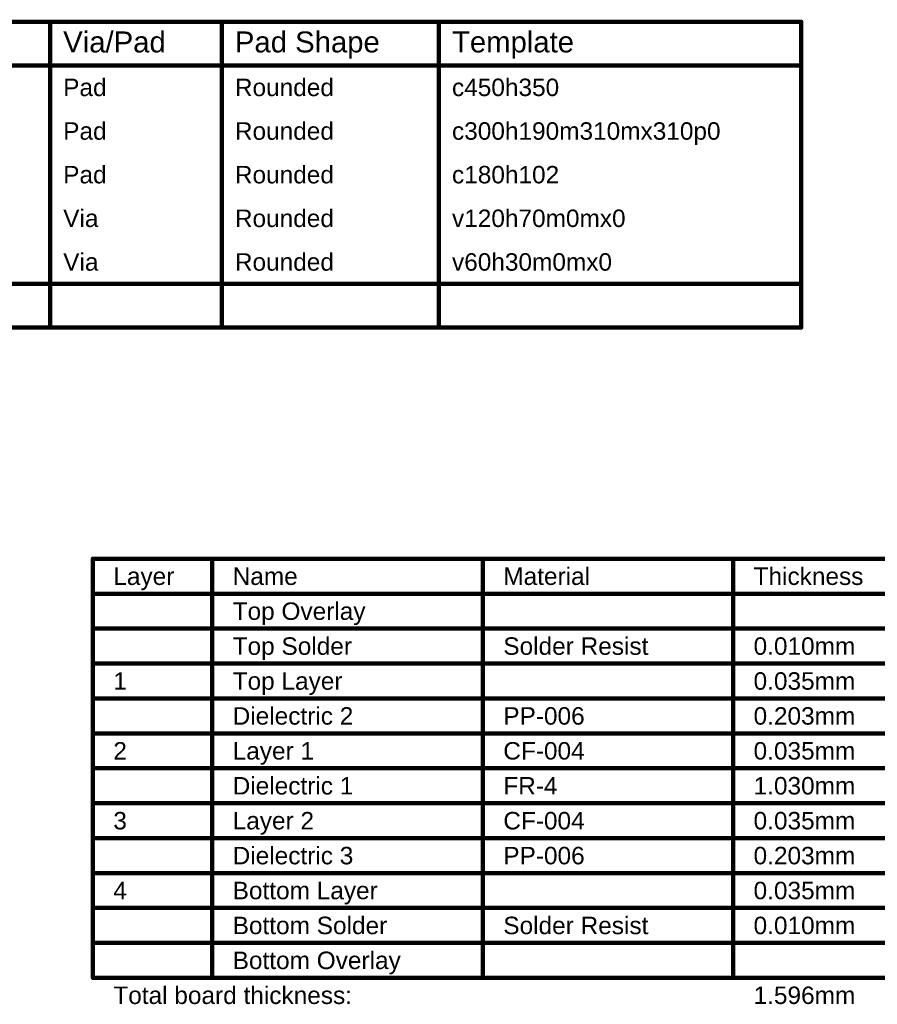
# Model space of a CAD drawing. Header units: inches. Extents: x -0.03 to 9.71, y 0 to 4.44.
# Tile 115 of 118: x 4.91 to 7.86, y 1.06 to 4.44. Entities that reach past the tile are written whole.
import ezdxf

# ---------------------------------------------------------------- set-up
doc = ezdxf.new("R2010")
doc.units = ezdxf.units.IN
doc.header["$MEASUREMENT"] = 0
doc.layers.add('Drill Drawing', color=1, linetype='Continuous')
doc.layers.add('Fabrication', color=76, linetype='Continuous')
doc.styles.add('Arial', font='txt', dxfattribs={"height": 0.2})

msp = doc.modelspace()

# ---------------------------------------------------------------- linework, layer by layer
at = {"layer": 'Drill Drawing', "const_width": 0.015}
for points in [[(-0.0213, 4.435), (7.5986, 4.435)], [(5.0184, 3.385), (5.0184, 4.435)], [(5.6082, 3.385), (5.6082, 4.435)], [(6.354, 3.385), (6.354, 4.435)], [(7.5986, 3.385), (7.5986, 4.435)], [(-0.0213, 4.285), (7.5986, 4.285)], [(-0.0213, 3.535), (7.5986, 3.535)], [(-0.0213, 3.385), (7.5986, 3.385)]]:
    msp.add_lwpolyline(points, dxfattribs=at)
at = {"layer": 'Drill Drawing', "const_width": 0.0075}
for points in [[(5.0146, 4.435, 1), (5.0221, 4.435, 1)], [(5.6045, 4.435, 1), (5.612, 4.435, 1)], [(6.3502, 4.435, 1), (6.3577, 4.435, 1)], [(7.5949, 4.435, 1), (7.6024, 4.435, 1)], [(7.5949, 4.435, 1), (7.6024, 4.435, 1)], [(7.5949, 4.285, 1), (7.6024, 4.285, 1)], [(7.5949, 3.535, 1), (7.6024, 3.535, 1)], [(5.0146, 3.385, 1), (5.0221, 3.385, 1)], [(5.6045, 3.385, 1), (5.612, 3.385, 1)], [(6.3502, 3.385, 1), (6.3577, 3.385, 1)], [(7.5949, 3.385, 1), (7.6024, 3.385, 1)], [(7.5949, 3.385, 1), (7.6024, 3.385, 1)]]:
    msp.add_lwpolyline(points, format="xyb", close=True, dxfattribs=at)
at = {"layer": 'Fabrication', "const_width": 0.015}
for points in [[(5.1656, 2.59), (9.7044, 2.59)], [(5.1656, 1.15), (5.1656, 2.59)], [(5.5755, 1.15), (5.5755, 2.59)], [(6.5052, 1.15), (6.5052, 2.59)], [(7.365, 1.15), (7.365, 2.59)], [(5.1656, 2.47), (9.7044, 2.47)], [(5.1656, 2.35), (5.5755, 2.35)], [(5.5755, 2.35), (6.5052, 2.35)], [(6.5052, 2.35), (7.365, 2.35)], [(7.365, 2.35), (8.0148, 2.35)], [(5.1656, 2.23), (5.5755, 2.23)], [(5.5755, 2.23), (6.5052, 2.23)], [(6.5052, 2.23), (7.365, 2.23)], [(7.365, 2.23), (8.0148, 2.23)], [(5.1656, 2.11), (5.5755, 2.11)], [(5.5755, 2.11), (6.5052, 2.11)], [(6.5052, 2.11), (7.365, 2.11)], [(7.365, 2.11), (8.0148, 2.11)], [(5.1656, 1.99), (5.5755, 1.99)], [(5.5755, 1.99), (6.5052, 1.99)], [(6.5052, 1.99), (7.365, 1.99)], [(7.365, 1.99), (8.0148, 1.99)], [(5.1656, 1.87), (5.5755, 1.87)], [(5.5755, 1.87), (6.5052, 1.87)], [(6.5052, 1.87), (7.365, 1.87)], [(7.365, 1.87), (8.0148, 1.87)], [(5.1656, 1.75), (5.5755, 1.75)], [(5.5755, 1.75), (6.5052, 1.75)], [(6.5052, 1.75), (7.365, 1.75)], [(7.365, 1.75), (8.0148, 1.75)], [(5.1656, 1.63), (5.5755, 1.63)], [(5.5755, 1.63), (6.5052, 1.63)], [(6.5052, 1.63), (7.365, 1.63)], [(7.365, 1.63), (8.0148, 1.63)], [(5.1656, 1.51), (5.5755, 1.51)], [(5.5755, 1.51), (6.5052, 1.51)], [(6.5052, 1.51), (7.365, 1.51)], [(7.365, 1.51), (8.0148, 1.51)], [(5.1656, 1.39), (5.5755, 1.39)], [(5.5755, 1.39), (6.5052, 1.39)], [(6.5052, 1.39), (7.365, 1.39)], [(7.365, 1.39), (8.0148, 1.39)], [(5.1656, 1.27), (5.5755, 1.27)], [(5.5755, 1.27), (6.5052, 1.27)], [(6.5052, 1.27), (7.365, 1.27)], [(7.365, 1.27), (8.0148, 1.27)], [(5.1656, 1.15), (5.5755, 1.15)], [(5.5755, 1.15), (6.5052, 1.15)], [(6.5052, 1.15), (7.365, 1.15)], [(7.365, 1.15), (8.0148, 1.15)]]:
    msp.add_lwpolyline(points, dxfattribs=at)
at = {"layer": 'Fabrication', "const_width": 0.0075}
for points in [[(5.1618, 2.59, 1), (5.1693, 2.59, 1)], [(5.1618, 2.59, 1), (5.1693, 2.59, 1)], [(5.5717, 2.59, 1), (5.5792, 2.59, 1)], [(6.5015, 2.59, 1), (6.509, 2.59, 1)], [(7.3613, 2.59, 1), (7.3688, 2.59, 1)], [(5.1618, 2.47, 1), (5.1693, 2.47, 1)], [(5.1618, 2.35, 1), (5.1693, 2.35, 1)], [(5.5717, 2.35, 1), (5.5792, 2.35, 1)], [(5.5717, 2.35, 1), (5.5792, 2.35, 1)], [(6.5015, 2.35, 1), (6.509, 2.35, 1)], [(6.5015, 2.35, 1), (6.509, 2.35, 1)], [(7.3613, 2.35, 1), (7.3688, 2.35, 1)], [(7.3613, 2.35, 1), (7.3688, 2.35, 1)], [(5.1618, 2.23, 1), (5.1693, 2.23, 1)], [(5.5717, 2.23, 1), (5.5792, 2.23, 1)], [(5.5717, 2.23, 1), (5.5792, 2.23, 1)], [(6.5015, 2.23, 1), (6.509, 2.23, 1)], [(6.5015, 2.23, 1), (6.509, 2.23, 1)], [(7.3613, 2.23, 1), (7.3688, 2.23, 1)], [(7.3613, 2.23, 1), (7.3688, 2.23, 1)], [(5.1618, 2.11, 1), (5.1693, 2.11, 1)], [(5.5717, 2.11, 1), (5.5792, 2.11, 1)], [(5.5717, 2.11, 1), (5.5792, 2.11, 1)], [(6.5015, 2.11, 1), (6.509, 2.11, 1)], [(6.5015, 2.11, 1), (6.509, 2.11, 1)], [(7.3613, 2.11, 1), (7.3688, 2.11, 1)], [(7.3613, 2.11, 1), (7.3688, 2.11, 1)], [(5.1618, 1.99, 1), (5.1693, 1.99, 1)], [(5.5717, 1.99, 1), (5.5792, 1.99, 1)], [(5.5717, 1.99, 1), (5.5792, 1.99, 1)], [(6.5015, 1.99, 1), (6.509, 1.99, 1)], [(6.5015, 1.99, 1), (6.509, 1.99, 1)], [(7.3613, 1.99, 1), (7.3688, 1.99, 1)], [(7.3613, 1.99, 1), (7.3688, 1.99, 1)], [(5.1618, 1.87, 1), (5.1693, 1.87, 1)], [(5.5717, 1.87, 1), (5.5792, 1.87, 1)], [(5.5717, 1.87, 1), (5.5792, 1.87, 1)], [(6.5015, 1.87, 1), (6.509, 1.87, 1)], [(6.5015, 1.87, 1), (6.509, 1.87, 1)], [(7.3613, 1.87, 1), (7.3688, 1.87, 1)], [(7.3613, 1.87, 1), (7.3688, 1.87, 1)], [(5.1618, 1.75, 1), (5.1693, 1.75, 1)], [(5.5717, 1.75, 1), (5.5792, 1.75, 1)], [(5.5717, 1.75, 1), (5.5792, 1.75, 1)], [(6.5015, 1.75, 1), (6.509, 1.75, 1)], [(6.5015, 1.75, 1), (6.509, 1.75, 1)], [(7.3613, 1.75, 1), (7.3688, 1.75, 1)], [(7.3613, 1.75, 1), (7.3688, 1.75, 1)], [(5.1618, 1.63, 1), (5.1693, 1.63, 1)], [(5.5717, 1.63, 1), (5.5792, 1.63, 1)], [(5.5717, 1.63, 1), (5.5792, 1.63, 1)], [(6.5015, 1.63, 1), (6.509, 1.63, 1)], [(6.5015, 1.63, 1), (6.509, 1.63, 1)], [(7.3613, 1.63, 1), (7.3688, 1.63, 1)], [(7.3613, 1.63, 1), (7.3688, 1.63, 1)], [(5.1618, 1.51, 1), (5.1693, 1.51, 1)], [(5.5717, 1.51, 1), (5.5792, 1.51, 1)], [(5.5717, 1.51, 1), (5.5792, 1.51, 1)], [(6.5015, 1.51, 1), (6.509, 1.51, 1)], [(6.5015, 1.51, 1), (6.509, 1.51, 1)], [(7.3613, 1.51, 1), (7.3688, 1.51, 1)], [(7.3613, 1.51, 1), (7.3688, 1.51, 1)], [(5.1618, 1.39, 1), (5.1693, 1.39, 1)], [(5.5717, 1.39, 1), (5.5792, 1.39, 1)], [(5.5717, 1.39, 1), (5.5792, 1.39, 1)], [(6.5015, 1.39, 1), (6.509, 1.39, 1)], [(6.5015, 1.39, 1), (6.509, 1.39, 1)], [(7.3613, 1.39, 1), (7.3688, 1.39, 1)], [(7.3613, 1.39, 1), (7.3688, 1.39, 1)], [(5.1618, 1.27, 1), (5.1693, 1.27, 1)], [(5.5717, 1.27, 1), (5.5792, 1.27, 1)], [(5.5717, 1.27, 1), (5.5792, 1.27, 1)], [(6.5015, 1.27, 1), (6.509, 1.27, 1)], [(6.5015, 1.27, 1), (6.509, 1.27, 1)], [(7.3613, 1.27, 1), (7.3688, 1.27, 1)], [(7.3613, 1.27, 1), (7.3688, 1.27, 1)], [(5.1618, 1.15, 1), (5.1693, 1.15, 1)], [(5.1618, 1.15, 1), (5.1693, 1.15, 1)], [(5.5717, 1.15, 1), (5.5792, 1.15, 1)], [(5.5717, 1.15, 1), (5.5792, 1.15, 1)], [(5.5717, 1.15, 1), (5.5792, 1.15, 1)], [(6.5015, 1.15, 1), (6.509, 1.15, 1)], [(6.5015, 1.15, 1), (6.509, 1.15, 1)], [(6.5015, 1.15, 1), (6.509, 1.15, 1)], [(7.3613, 1.15, 1), (7.3688, 1.15, 1)], [(7.3613, 1.15, 1), (7.3688, 1.15, 1)], [(7.3613, 1.15, 1), (7.3688, 1.15, 1)]]:
    msp.add_lwpolyline(points, format="xyb", close=True, dxfattribs=at)

# ---------------------------------------------------------------- texts
at = {"layer": 'Drill Drawing', "style": 'Arial'}
for s, height, p in [('Via/Pad', 0.072, (5.0634, 4.33)), ('Pad Shape', 0.072, (5.6532, 4.33)), ('Template', 0.072, (6.399, 4.33)), ('Pad', 0.06, (5.0634, 4.18)), ('Rounded', 0.06, (5.6532, 4.18)), ('c450h350', 0.06, (6.399, 4.18)), ('Pad', 0.06, (5.0634, 4.03)), ('Rounded', 0.06, (5.6532, 4.03)), ('c300h190m310mx310p0', 0.06, (6.399, 4.03)), ('Pad', 0.06, (5.0634, 3.88)), ('Rounded', 0.06, (5.6532, 3.88)), ('c180h102', 0.06, (6.399, 3.88)), ('Via', 0.06, (5.0634, 3.73)), ('Rounded', 0.06, (5.6532, 3.73)), ('v120h70m0mx0', 0.06, (6.399, 3.73)), ('Via', 0.06, (5.0634, 3.58)), ('Rounded', 0.06, (5.6532, 3.58)), ('v60h30m0mx0', 0.06, (6.399, 3.58))]:
    msp.add_text(s, height=height, dxfattribs=at).set_placement(p)
at = {"layer": 'Fabrication', "style": 'Arial'}
for s, p in [('Layer', (5.2356, 2.5)), ('Name', (5.6455, 2.5)), ('Material', (6.5752, 2.5)), ('Thickness', (7.435, 2.5)), ('Top Overlay', (5.6455, 2.38)), ('Top Solder', (5.6455, 2.26)), ('Solder Resist', (6.5752, 2.26)), ('0.010mm', (7.435, 2.26)), ('1', (5.2356, 2.14)), ('Top Layer', (5.6455, 2.14)), ('0.035mm', (7.435, 2.14)), ('Dielectric 2', (5.6455, 2.02)), ('PP-006', (6.5752, 2.02)), ('0.203mm', (7.435, 2.02)), ('2', (5.2356, 1.9)), ('Layer 1', (5.6455, 1.9)), ('CF-004', (6.5752, 1.9)), ('0.035mm', (7.435, 1.9)), ('Dielectric 1', (5.6455, 1.78)), ('FR-4', (6.5752, 1.78)), ('1.030mm', (7.435, 1.78)), ('3', (5.2356, 1.66)), ('Layer 2', (5.6455, 1.66)), ('CF-004', (6.5752, 1.66)), ('0.035mm', (7.435, 1.66)), ('Dielectric 3', (5.6455, 1.54)), ('PP-006', (6.5752, 1.54)), ('0.203mm', (7.435, 1.54)), ('4', (5.2356, 1.42)), ('Bottom Layer', (5.6455, 1.42)), ('0.035mm', (7.435, 1.42)), ('Bottom Solder', (5.6455, 1.3)), ('Solder Resist', (6.5752, 1.3)), ('0.010mm', (7.435, 1.3)), ('Bottom Overlay', (5.6455, 1.18)), ('Total board thickness:', (5.2356, 1.06)), ('1.596mm', (7.435, 1.06))]:
    msp.add_text(s, height=0.06, dxfattribs=at).set_placement(p)

doc.saveas('drawing.dxf')
